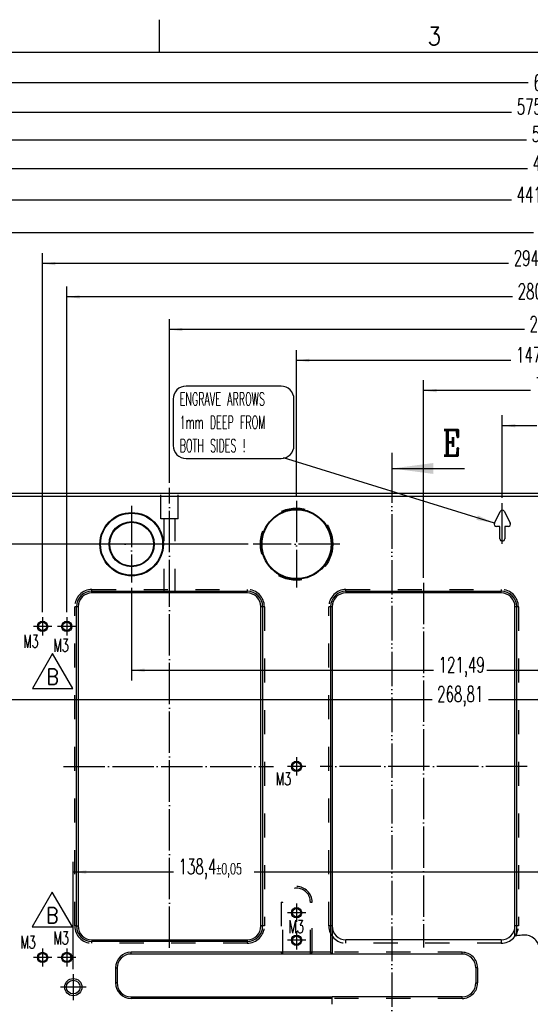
# Model space of a CAD drawing. Header units: inches. Extents: x -429 to 435, y -270 to 288.
# Tile 10 of 20: x -237 to -138, y 98 to 288. Entities that reach past the tile are written whole.
import ezdxf

# ---------------------------------------------------------------- set-up
doc = ezdxf.new("R2010")
doc.units = ezdxf.units.IN
for name, pattern in [('DASHED', [15, 7, -8]), ('DOT_CENTER', [14, 12, -1, 0, -1]), ('PHANTOM', [13, 10, -1, 0, -1, 0, -1])]:
    doc.linetypes.add(name, pattern=pattern)
doc.layers.add('1', color=7, linetype='Continuous')
doc.styles.add('CONVERTER_11', font='complex.shx', dxfattribs={"width": 0.76})
doc.styles.add('CONVERTER_12', font='txt.shx', dxfattribs={"width": 0.63})
doc.styles.add('CONVERTER_13', font='txt.shx', dxfattribs={"width": 0.9})
doc.styles.add('CONVERTER_14', font='txt.shx', dxfattribs={"width": 0.54})
doc.dimstyles.new('ME10_DIM_110', dxfattribs={"dimtxt": 4.5, "dimasz": 3.75, "dimexe": 3, "dimexo": 1.5, "dimgap": 1.5, "dimtad": 0, "dimdsep": 46, "dimtxsty": 'CONVERTER_12', "dimsah": 1, "dimcen": 0.09, "dimclrd": 3, "dimclre": 3, "dimclrt": 3, "dimadec": 0, "dimazin": 0, "dimtol": 1, "dimtp": 0.05, "dimtm": 0.05, "dimtfac": 0.7, "dimtdec": 0, "dimtix": 1, "dimtmove": 0, "dimatfit": 3, "dimfxl": 1, "dimtolj": 1, "dimtzin": 0, "dimarcsym": 0})
doc.dimstyles.new('ME10_DIM_53', dxfattribs={"dimtxt": 4.5, "dimasz": 3.75, "dimexe": 3, "dimexo": 1.5, "dimgap": 1.5, "dimtad": 0, "dimdsep": 46, "dimtxsty": 'CONVERTER_12', "dimsah": 1, "dimcen": 0.09, "dimclrd": 3, "dimclre": 3, "dimclrt": 3, "dimadec": 0, "dimazin": 0, "dimtfac": 1, "dimtdec": 4, "dimtix": 1, "dimtmove": 0, "dimatfit": 3, "dimfxl": 1, "dimtolj": 1, "dimtzin": 0, "dimarcsym": 0})
doc.dimstyles.new('ME10_DIM_54', dxfattribs={"dimtxt": 4.5, "dimasz": 3.75, "dimexe": 3, "dimexo": 1.5, "dimgap": 1.5, "dimtad": 0, "dimdsep": 46, "dimtxsty": 'CONVERTER_12', "dimsah": 1, "dimcen": 0.09, "dimclrd": 3, "dimclre": 3, "dimclrt": 3, "dimadec": 0, "dimazin": 0, "dimtfac": 1, "dimtdec": 4, "dimtix": 1, "dimtmove": 0, "dimatfit": 3, "dimfxl": 1, "dimtolj": 1, "dimtzin": 0, "dimarcsym": 0})
doc.dimstyles.new('ME10_DIM_57', dxfattribs={"dimtxt": 4.5, "dimasz": 3.75, "dimexe": 3, "dimexo": 1.5, "dimgap": 1.5, "dimtad": 0, "dimdsep": 46, "dimtxsty": 'CONVERTER_12', "dimsah": 1, "dimcen": 0.09, "dimclrd": 3, "dimclre": 3, "dimclrt": 3, "dimadec": 0, "dimazin": 0, "dimtfac": 1, "dimtdec": 4, "dimtix": 1, "dimtmove": 0, "dimatfit": 3, "dimfxl": 1, "dimtolj": 1, "dimtzin": 0, "dimarcsym": 0})
doc.dimstyles.new('ME10_DIM_58', dxfattribs={"dimtxt": 4.5, "dimasz": 3.75, "dimexe": 3, "dimexo": 1.5, "dimgap": 1.5, "dimtad": 0, "dimdsep": 46, "dimtxsty": 'CONVERTER_12', "dimsah": 1, "dimcen": 0.09, "dimclrd": 3, "dimclre": 3, "dimclrt": 3, "dimadec": 0, "dimazin": 0, "dimtfac": 1, "dimtdec": 4, "dimtix": 1, "dimtmove": 0, "dimatfit": 3, "dimfxl": 1, "dimtolj": 1, "dimtzin": 0, "dimarcsym": 0})
doc.dimstyles.new('ME10_DIM_59', dxfattribs={"dimtxt": 4.5, "dimasz": 3.75, "dimexe": 3, "dimexo": 1.5, "dimgap": 1.5, "dimtad": 0, "dimdsep": 46, "dimtxsty": 'CONVERTER_12', "dimsah": 1, "dimcen": 0.09, "dimclrd": 3, "dimclre": 3, "dimclrt": 3, "dimadec": 0, "dimazin": 0, "dimtol": 1, "dimtp": 0.05, "dimtm": 0.05, "dimtfac": 0.7, "dimtdec": 0, "dimtix": 1, "dimtmove": 0, "dimatfit": 3, "dimfxl": 1, "dimtolj": 1, "dimtzin": 0, "dimarcsym": 0})
doc.dimstyles.new('ME10_DIM_60', dxfattribs={"dimtxt": 4.5, "dimasz": 3.75, "dimexe": 3, "dimexo": 1.5, "dimgap": 1.5, "dimtad": 0, "dimdsep": 46, "dimtxsty": 'CONVERTER_12', "dimsah": 1, "dimcen": 0.09, "dimclrd": 3, "dimclre": 3, "dimclrt": 3, "dimadec": 0, "dimazin": 0, "dimtfac": 1, "dimtdec": 4, "dimtix": 1, "dimtmove": 0, "dimatfit": 3, "dimfxl": 1, "dimtolj": 1, "dimtzin": 0, "dimarcsym": 0})
doc.dimstyles.new('ME10_DIM_61', dxfattribs={"dimtxt": 4.5, "dimasz": 3.75, "dimexe": 3, "dimexo": 1.5, "dimgap": 1.5, "dimtad": 0, "dimdsep": 46, "dimtxsty": 'CONVERTER_12', "dimsah": 1, "dimcen": 0.09, "dimclrd": 3, "dimclre": 3, "dimclrt": 3, "dimadec": 0, "dimazin": 0, "dimtol": 1, "dimtp": 0.05, "dimtm": 0.05, "dimtfac": 0.7, "dimtdec": 0, "dimtix": 1, "dimtmove": 0, "dimatfit": 3, "dimfxl": 1, "dimtolj": 1, "dimtzin": 0, "dimarcsym": 0})
doc.dimstyles.new('ME10_DIM_62', dxfattribs={"dimtxt": 4.5, "dimasz": 3.75, "dimexe": 3, "dimexo": 1.5, "dimgap": 1.5, "dimtad": 0, "dimdsep": 46, "dimtxsty": 'CONVERTER_12', "dimsah": 1, "dimcen": 0.09, "dimclrd": 3, "dimclre": 3, "dimclrt": 3, "dimadec": 0, "dimazin": 0, "dimtol": 1, "dimtp": 0.05, "dimtm": 0.05, "dimtfac": 0.7, "dimtdec": 0, "dimtix": 1, "dimtmove": 0, "dimatfit": 3, "dimfxl": 1, "dimtolj": 1, "dimtzin": 0, "dimarcsym": 0})
doc.dimstyles.new('ME10_DIM_63', dxfattribs={"dimtxt": 4.5, "dimasz": 3.75, "dimexe": 3, "dimexo": 1.5, "dimgap": 1.5, "dimtad": 0, "dimdsep": 46, "dimtxsty": 'CONVERTER_12', "dimsah": 1, "dimcen": 0.09, "dimclrd": 3, "dimclre": 3, "dimclrt": 3, "dimadec": 0, "dimazin": 0, "dimtfac": 1, "dimtdec": 4, "dimtix": 1, "dimtmove": 0, "dimatfit": 3, "dimfxl": 1, "dimtolj": 1, "dimtzin": 0, "dimarcsym": 0})
doc.dimstyles.new('ME10_DIM_64', dxfattribs={"dimtxt": 4.5, "dimasz": 3.75, "dimexe": 3, "dimexo": 1.5, "dimgap": 1.5, "dimtad": 0, "dimdsep": 46, "dimtxsty": 'CONVERTER_12', "dimsah": 1, "dimcen": 0.09, "dimclrd": 3, "dimclre": 3, "dimclrt": 3, "dimadec": 0, "dimazin": 0, "dimtol": 1, "dimtp": 0.05, "dimtm": 0.05, "dimtfac": 0.7, "dimtdec": 0, "dimtix": 1, "dimtmove": 0, "dimatfit": 3, "dimfxl": 1, "dimtolj": 1, "dimtzin": 0, "dimarcsym": 0})
doc.dimstyles.new('ME10_DIM_65', dxfattribs={"dimtxt": 4.5, "dimasz": 3.75, "dimexe": 3, "dimexo": 1.5, "dimgap": 1.5, "dimtad": 0, "dimdsep": 46, "dimtxsty": 'CONVERTER_12', "dimsah": 1, "dimcen": 0.09, "dimclrd": 3, "dimclre": 3, "dimclrt": 3, "dimadec": 0, "dimazin": 0, "dimtfac": 1, "dimtdec": 4, "dimtix": 1, "dimtmove": 0, "dimatfit": 3, "dimfxl": 1, "dimtolj": 1, "dimtzin": 0, "dimarcsym": 0})
doc.dimstyles.new('ME10_DIM_66', dxfattribs={"dimtxt": 4.5, "dimasz": 3.75, "dimexe": 3, "dimexo": 1.5, "dimgap": 1.5, "dimtad": 0, "dimdsep": 46, "dimtxsty": 'CONVERTER_12', "dimsah": 1, "dimcen": 0.09, "dimclrd": 3, "dimclre": 3, "dimclrt": 3, "dimadec": 0, "dimazin": 0, "dimtfac": 1, "dimtdec": 4, "dimtix": 1, "dimtmove": 0, "dimatfit": 3, "dimfxl": 1, "dimtolj": 1, "dimtzin": 0, "dimarcsym": 0})
doc.dimstyles.new('ME10_DIM_67', dxfattribs={"dimtxt": 4.5, "dimasz": 3.75, "dimexe": 3, "dimexo": 1.5, "dimgap": 1.5, "dimtad": 0, "dimdsep": 46, "dimtxsty": 'CONVERTER_12', "dimsah": 1, "dimcen": 0.09, "dimclrd": 3, "dimclre": 3, "dimclrt": 3, "dimadec": 0, "dimazin": 0, "dimtol": 1, "dimtp": 0.05, "dimtm": 0.05, "dimtfac": 0.7, "dimtdec": 0, "dimtix": 1, "dimtmove": 0, "dimatfit": 3, "dimfxl": 1, "dimtolj": 1, "dimtzin": 0, "dimarcsym": 0})
doc.dimstyles.new('ME10_DIM_68', dxfattribs={"dimtxt": 4.5, "dimasz": 3.75, "dimexe": 3, "dimexo": 1.5, "dimgap": 1.5, "dimtad": 0, "dimdsep": 46, "dimtxsty": 'CONVERTER_12', "dimsah": 1, "dimcen": 0.09, "dimclrd": 3, "dimclre": 3, "dimclrt": 3, "dimadec": 0, "dimazin": 0, "dimtfac": 1, "dimtdec": 4, "dimtix": 1, "dimtmove": 0, "dimatfit": 3, "dimfxl": 1, "dimtolj": 1, "dimtzin": 0, "dimarcsym": 0})
doc.dimstyles.new('ME10_DIM_84', dxfattribs={"dimtxt": 4.5, "dimasz": 3.75, "dimexe": 3, "dimexo": 1.5, "dimgap": 1.5, "dimtad": 0, "dimdsep": 46, "dimtxsty": 'CONVERTER_12', "dimsah": 1, "dimcen": 0.09, "dimclrd": 3, "dimclre": 3, "dimclrt": 3, "dimadec": 0, "dimazin": 0, "dimtol": 1, "dimtp": 0.05, "dimtm": 0.05, "dimtfac": 0.7, "dimtdec": 0, "dimtix": 1, "dimtmove": 0, "dimatfit": 3, "dimfxl": 1, "dimtolj": 1, "dimtzin": 0, "dimarcsym": 0})
doc.dimstyles.new('ME10_DIM_92', dxfattribs={"dimtxt": 4.5, "dimasz": 3.75, "dimexe": 3, "dimexo": 1.5, "dimgap": 1.5, "dimtad": 0, "dimdsep": 46, "dimtxsty": 'CONVERTER_12', "dimsah": 1, "dimcen": 0.09, "dimclrd": 3, "dimclre": 3, "dimclrt": 3, "dimadec": 0, "dimazin": 0, "dimtol": 1, "dimtp": 0.03, "dimtm": 0.03, "dimtfac": 0.7, "dimtdec": 0, "dimtix": 1, "dimtmove": 0, "dimatfit": 3, "dimfxl": 1, "dimtolj": 1, "dimtzin": 0, "dimarcsym": 0})
doc.dimstyles.get("Standard").update_dxf_attribs({"dimtxt": 0.18, "dimasz": 0.18, "dimexe": 0.18, "dimexo": 0.0625, "dimgap": 0.09, "dimtad": 0, "dimtih": 1, "dimtoh": 1, "dimdec": 4, "dimzin": 0, "dimdsep": 46, "dimtxsty": 'Standard', "dimcen": 0.09, "dimadec": 0, "dimazin": 0, "dimtfac": 1, "dimtdec": 4, "dimtofl": 0, "dimtmove": 0, "dimatfit": 3, "dimfxl": 1, "dimtolj": 1, "dimtzin": 0, "dimarcsym": 0})

# ---------------------------------------------------------------- blocks, each defined once
blk = doc.blocks.new('REV_TRIANGLE__20', base_point=(-230.27, 161.33))
at = {"layer": '1', "color": 7, "linetype": 'Continuous'}
for p, q in [((-230.27, 165.83), (-234.17, 159.08)), ((-226.37, 159.08), (-230.27, 165.83)), ((-234.17, 159.08), (-226.37, 159.08))]:
    blk.add_line(p, q, dxfattribs=at)
at = {"layer": '1', "color": 3, "insert": (-230.27, 161.33), "char_height": 3, "attachment_point": 5, "line_spacing_factor": 1.080432, "style": 'CONVERTER_13'}
blk.add_mtext('B', dxfattribs=at)
blk = doc.blocks.new('REV_TRIANGLE__21', base_point=(-230.34, 115.15))
at = {"layer": '1', "color": 7, "linetype": 'Continuous'}
for p, q in [((-230.34, 119.65), (-234.24, 112.9)), ((-226.44, 112.9), (-230.34, 119.65)), ((-234.24, 112.9), (-226.44, 112.9))]:
    blk.add_line(p, q, dxfattribs=at)
at = {"layer": '1', "color": 3, "insert": (-230.34, 115.15), "char_height": 3, "attachment_point": 5, "line_spacing_factor": 1.080432, "style": 'CONVERTER_13'}
blk.add_mtext('B', dxfattribs=at)
blk = doc.blocks.new('E7018-24196_large_stiffener__35', base_point=(-501, -178.3))
at = {"color": 7, "linetype": 'Continuous'}
for p, q in [((-446.31, 295.3), (-313.99, 295.3)), ((-313.99, 295.3), (-308.99, 295.3)), ((-308.99, 295.3), (-93.01, 295.3)), ((95, 294.3), (-497, 294.3)), ((-217.29, 286.62), (-215.63, 289.96)), ((-214.37, 289.96), (-212.71, 286.62)), ((-215.7, 285.61), (-216.67, 285.61)), ((-215.7, 282.07), (-215.7, 285.61)), ((-213.33, 285.61), (-214.3, 285.61)), ((-214.3, 285.61), (-214.3, 282.07)), ((-215, 281.37), (-215, 281.37)), ((-333.99, 266.82), (-288.99, 266.82)), ((-313.09, 266.32), (-333.99, 266.32)), ((-309.89, 266.32), (-313.09, 266.32)), ((-288.99, 266.32), (-309.89, 266.32)), ((-260.33, 266.82), (-215.33, 266.82)), ((-215.33, 266.32), (-260.33, 266.32)), ((-338.49, 169.64), (-338.49, 262.32)), ((-337.99, 262.32), (-337.99, 169.64)), ((-284.99, 169.64), (-284.99, 262.32)), ((-284.49, 262.32), (-284.49, 169.64)), ((-264.83, 262.32), (-264.83, 162)), ((-264.33, 262.32), (-264.33, 169.64)), ((-211.33, 169.64), (-211.33, 262.32)), ((-210.83, 166.8), (-210.83, 262.32)), ((-264.33, 169.64), (-264.33, 161.5)), ((-211.33, 166.76), (-211.33, 169.64)), ((-333.99, 165.64), (-288.99, 165.64)), ((-288.99, 165.14), (-333.99, 165.14)), ((-215.33, 165.64), (-260.33, 165.64)), ((-264.83, 162), (-322.66, 162)), ((-264.33, 161.5), (-322.66, 161.5)), ((-264.33, 161.5), (-264.83, 162)), ((-226.66, 161.5), (-264.33, 161.5)), ((-327.16, 157.5), (-327.16, 153.1)), ((-326.66, 157.5), (-326.66, 153.1)), ((-222.66, 157.5), (-222.66, 153.1)), ((-322.66, 149.1), (-264.33, 149.1)), ((-264.33, 148.6), (-264.33, 149.1)), ((-226.66, 149.1), (-264.33, 149.1)), ((-264.33, 148.6), (-322.66, 148.6)), ((-264.33, 146.91), (-264.33, 148.6))]:
    blk.add_line(p, q, dxfattribs=at)
at = {"color": 3, "linetype": 'DASHED'}
for p, q in [((-313.99, 287.8), (-313.99, 295.3)), ((-308.99, 287.8), (-308.99, 295.3)), ((-313.09, 287.8), (-313.99, 287.8)), ((-313.09, 266.32), (-313.09, 287.8)), ((-309.89, 287.8), (-313.09, 287.8)), ((-309.89, 266.32), (-309.89, 287.8)), ((-308.99, 287.8), (-309.89, 287.8)), ((-333.99, 266.82), (-333.99, 267.32)), ((-333.99, 267.32), (-288.99, 267.32)), ((-288.99, 267.32), (-288.99, 266.82)), ((-260.33, 266.82), (-260.33, 267.32)), ((-260.33, 267.32), (-215.33, 267.32)), ((-215.33, 267.32), (-215.33, 266.82)), ((-338.49, 262.32), (-338.99, 262.32)), ((-338.99, 169.64), (-338.99, 262.32)), ((-283.99, 262.32), (-284.49, 262.32)), ((-283.99, 262.32), (-283.99, 169.64)), ((-264.83, 262.32), (-265.33, 262.32)), ((-265.33, 169.64), (-265.33, 262.32)), ((-210.33, 262.32), (-210.83, 262.32)), ((-210.33, 262.32), (-210.33, 169.64)), ((-279.16, 176.6), (-279.16, 162)), ((-279.16, 176.6), (-278.66, 176.6)), ((-278.66, 161.5), (-278.66, 176.6)), ((-270.66, 176.6), (-270.16, 176.6)), ((-270.66, 161.5), (-270.66, 176.6)), ((-270.16, 162), (-270.16, 176.6)), ((-338.49, 169.64), (-338.99, 169.64)), ((-283.99, 169.64), (-284.49, 169.64)), ((-264.33, 169.64), (-265.33, 169.64)), ((-210.33, 169.64), (-211.33, 169.64)), ((-333.99, 164.64), (-333.99, 165.14)), ((-288.99, 164.64), (-333.99, 164.64)), ((-288.99, 165.14), (-288.99, 164.64)), ((-260.33, 164.64), (-260.33, 165.64)), ((-215.33, 164.64), (-260.33, 164.64)), ((-215.33, 165.64), (-215.33, 164.64)), ((-278.66, 161.5), (-279.16, 162)), ((-270.16, 162), (-270.66, 161.5)), ((-226.66, 162), (-264.83, 162)), ((-226.66, 161.5), (-226.66, 162)), ((-222.16, 157.5), (-222.66, 157.5)), ((-222.16, 157.5), (-222.16, 153.1)), ((-222.66, 153.1), (-222.16, 153.1)), ((-226.66, 148.6), (-226.66, 149.1)), ((-226.66, 148.6), (-264.33, 148.6))]:
    blk.add_line(p, q, dxfattribs=at)
at = {"color": 1, "linetype": 'Continuous'}
for p, q in [((-333.99, 266.32), (-333.99, 266.82)), ((-288.99, 266.32), (-288.99, 266.82)), ((-260.33, 266.82), (-260.33, 266.32)), ((-215.33, 266.32), (-215.33, 266.82)), ((-337.99, 262.32), (-338.49, 262.32)), ((-284.49, 262.32), (-284.99, 262.32)), ((-264.33, 262.32), (-264.83, 262.32)), ((-210.83, 262.32), (-211.33, 262.32)), ((-338.49, 169.64), (-337.99, 169.64)), ((-284.49, 169.64), (-284.99, 169.64)), ((-333.99, 165.64), (-333.99, 165.14)), ((-288.99, 165.64), (-288.99, 165.14)), ((-322.66, 161.5), (-322.66, 162)), ((-327.16, 157.5), (-326.66, 157.5)), ((-326.66, 153.1), (-327.16, 153.1)), ((-322.66, 149.1), (-322.66, 148.6))]:
    blk.add_line(p, q, dxfattribs=at)
at = {"color": 7, "linetype": 'Continuous'}
for centre, radius in [((-322.49, 280.47), 9.2), ((-322.49, 280.47), 9), ((-274.66, 280.47), 10.2), ((-274.66, 280.47), 10), ((-322.49, 280.47), 6.55), ((-322.49, 280.47), 6.35), ((-348.32, 256.62), 1.5), ((-348.32, 256.62), 1.2), ((-341.29, 256.62), 1.5), ((-341.29, 256.62), 1.2), ((-274.66, 215.98), 1.5), ((-274.66, 215.98), 1.2), ((-274.66, 173.5), 1.5), ((-274.66, 173.5), 1.2), ((-274.66, 165.5), 1.5), ((-274.66, 165.5), 1.2), ((-348.32, 160.5), 1.5), ((-348.32, 160.5), 1.2), ((-341.29, 160.5), 1.5), ((-341.29, 160.5), 1.2), ((-339.4, 151.9), 2.5), ((-339.4, 151.9), 2)]:
    blk.add_circle(centre, radius, dxfattribs=at)
at = {"color": 3, "linetype": 'DASHED'}
blk.add_circle((-274.66, 280.47), 10.5, dxfattribs=at)
at = {"color": 7, "linetype": 'Continuous'}
for centre, radius, start, end in [((-215, 289.64), 0.7, 26.5651, 153.4349), ((-216.67, 286.31), 0.7, 153.4349, 270), ((-213.33, 286.31), 0.7, 270, 26.5651), ((-215, 282.07), 0.7, 180, 270), ((-215, 282.07), 0.7, 270, 0), ((-333.99, 262.32), 4.5, 90, 180), ((-333.99, 262.32), 4, 90, 180), ((-288.99, 262.32), 4.5, 0, 90), ((-288.99, 262.32), 4, 0, 90), ((-260.33, 262.32), 4.5, 90, 180), ((-260.33, 262.32), 4, 90, 180), ((-215.33, 262.32), 4.5, 0, 90), ((-215.33, 262.32), 4, 0, 90), ((-333.99, 169.64), 4.5, 180, 270), ((-333.99, 169.64), 4, 180, 270), ((-288.99, 169.64), 4, 270, 0), ((-288.99, 169.64), 4.5, 270, 0), ((-260.33, 169.64), 4, 180, 270), ((-215.33, 169.64), 4, 270, 0), ((-201, 58.5), 108.75, 95.1861, 95.4507), ((-201, 58.5), 108.75, 94.1157, 95.1861), ((-208.5, 162.73), 4.25, 0, 94.1157), ((-322.66, 157.5), 4.5, 90, 180), ((-322.66, 157.5), 4, 90, 180), ((-226.66, 157.5), 4, 0, 90), ((-322.66, 153.1), 4.5, 180, 270), ((-322.66, 153.1), 4, 180, 270), ((-226.66, 153.1), 4, 270, 0)]:
    blk.add_arc(centre, radius, start, end, dxfattribs=at)
at = {"color": 3, "linetype": 'DASHED'}
for centre, radius, start, end in [((-333.99, 262.32), 5, 90, 180), ((-288.99, 262.32), 5, 0, 90), ((-260.33, 262.32), 5, 90, 180), ((-215.33, 262.32), 5, 0, 90), ((-274.66, 176.6), 4.5, 0, 180), ((-274.66, 176.6), 4, 0, 180), ((-333.99, 169.64), 5, 180, 270), ((-288.99, 169.64), 5, 270, 0), ((-260.33, 169.64), 5, 180, 270), ((-215.33, 169.64), 5, 270, 0), ((-226.66, 157.5), 4.5, 0, 90), ((-226.66, 153.1), 4.5, 270, 0)]:
    blk.add_arc(centre, radius, start, end, dxfattribs=at)
at = {"layer": '1', "color": 1, "linetype": 'DOT_CENTER'}
for p, q in [((-311.49, 263.96), (-311.49, 296.8)), ((-322.49, 291.59), (-322.49, 269.35)), ((-274.66, 293.02), (-274.66, 267.92)), ((-215, 280.57), (-215, 292.41)), ((-311.37, 280.47), (-333.61, 280.47)), ((-262.11, 280.47), (-287.21, 280.47)), ((-237.83, 269.23), (-237.83, 163.42)), ((-311.49, 163.28), (-311.49, 263.82)), ((-348.32, 259.27), (-348.32, 253.97)), ((-341.29, 259.27), (-341.29, 253.97)), ((-345.67, 256.62), (-350.97, 256.62)), ((-338.64, 256.62), (-343.94, 256.62)), ((-274.66, 218.63), (-274.66, 213.33)), ((-342.21, 215.98), (-281.34, 215.98)), ((-272.01, 215.98), (-277.31, 215.98)), ((-207.79, 215.98), (-267.81, 215.98)), ((-274.66, 176.15), (-274.66, 170.85)), ((-272.01, 173.5), (-277.31, 173.5)), ((-274.66, 168.15), (-274.66, 162.85)), ((-348.32, 163.15), (-348.32, 157.85)), ((-341.29, 163.15), (-341.29, 157.85)), ((-272.01, 165.5), (-277.31, 165.5)), ((-345.67, 160.5), (-350.97, 160.5)), ((-338.64, 160.5), (-343.94, 160.5)), ((-339.4, 155.65), (-339.4, 148.15)), ((-335.65, 151.9), (-343.15, 151.9))]:
    blk.add_line(p, q, dxfattribs=at)
blk = doc.blocks.new('*D92')
at = {"layer": '1', "color": 3, "linetype": 'Continuous'}
for p, q in [((-215, 293.91), (-215, 317.88)), ((-187, 293.62), (-187, 317.88)), ((-215, 314.88), (-205.02, 314.88)), ((-197.3, 314.88), (-187, 314.88))]:
    blk.add_line(p, q, dxfattribs=at)
at = {"layer": '1', "color": 3}
for points in [[(-211.25, 315.37), (-211.25, 314.38), (-215, 314.88)], [(-190.75, 314.38), (-190.75, 315.37), (-187, 314.88)]]:
    blk.add_solid(points, dxfattribs=at)
at = {"layer": '1', "color": 3, "insert": (-203.52, 312.63), "char_height": 4.5, "attachment_point": 7, "rotation": 0.0001, "line_spacing_factor": 0.60024, "style": 'CONVERTER_12'}
blk.add_mtext('28', dxfattribs=at)
blk = doc.blocks.new('*D93')
at = {"layer": '1', "color": 3, "linetype": 'Continuous'}
for p, q in [((-237.83, 270.73), (-237.83, 328.06)), ((-164.17, 270.73), (-164.17, 328.06)), ((-206.83, 325.06), (-237.83, 325.06)), ((-164.17, 325.06), (-192.33, 325.06))]:
    blk.add_line(p, q, dxfattribs=at)
at = {"layer": '1', "color": 3}
for points in [[(-234.08, 325.55), (-234.08, 324.56), (-237.83, 325.06)], [(-167.92, 324.56), (-167.92, 325.55), (-164.17, 325.06)]]:
    blk.add_solid(points, dxfattribs=at)
at = {"layer": '1', "color": 3, "insert": (-205.33, 323.03), "char_height": 4.5, "attachment_point": 7, "rotation": 0.0001, "line_spacing_factor": 0.60024, "style": 'CONVERTER_12'}
blk.add_mtext('73,66', dxfattribs=at)
blk = doc.blocks.new('*D96')
at = {"layer": '1', "color": 3, "linetype": 'Continuous'}
for p, q in [((-201, 301.38), (-201, 240.88)), ((-322.49, 267.85), (-322.49, 240.88)), ((-322.49, 243.88), (-234.96, 243.88)), ((-219.51, 243.88), (-201, 243.88))]:
    blk.add_line(p, q, dxfattribs=at)
at = {"layer": '1', "color": 3}
for points in [[(-318.74, 244.37), (-318.74, 243.39), (-322.49, 243.88)], [(-204.75, 243.39), (-204.75, 244.37), (-201, 243.88)]]:
    blk.add_solid(points, dxfattribs=at)
at = {"layer": '1', "color": 3, "insert": (-233.46, 241.85), "char_height": 4.5, "attachment_point": 7, "rotation": 0.0001, "line_spacing_factor": 0.60024, "style": 'CONVERTER_12'}
blk.add_mtext('121,49', dxfattribs=at)
blk = doc.blocks.new('*D97')
at = {"layer": '1', "color": 3, "linetype": 'Continuous'}
for p, q in [((-201, 301.38), (-201, 232.37)), ((-469.81, 267.85), (-469.81, 232.37)), ((-469.81, 235.37), (-235.38, 235.37)), ((-218.99, 235.37), (-201, 235.37))]:
    blk.add_line(p, q, dxfattribs=at)
at = {"layer": '1', "color": 3}
for points in [[(-466.06, 235.86), (-466.06, 234.87), (-469.81, 235.37)], [(-204.75, 234.87), (-204.75, 235.86), (-201, 235.37)]]:
    blk.add_solid(points, dxfattribs=at)
at = {"layer": '1', "color": 3, "insert": (-233.88, 233.34), "char_height": 4.5, "attachment_point": 7, "rotation": 0.0001, "line_spacing_factor": 0.60024, "style": 'CONVERTER_12'}
blk.add_mtext('268,81', dxfattribs=at)
blk = doc.blocks.new('*D98')
at = {"layer": '1', "color": 3, "linetype": 'Continuous'}
for p, q in [((-274.66, 294.52), (-274.66, 336.83)), ((-127.34, 294.19), (-127.34, 336.83)), ((-212.52, 333.83), (-274.66, 333.83)), ((-127.34, 333.83), (-186.28, 333.83))]:
    blk.add_line(p, q, dxfattribs=at)
at = {"layer": '1', "color": 3}
for points in [[(-270.91, 334.33), (-270.91, 333.34), (-274.66, 333.83)], [(-131.09, 333.34), (-131.09, 334.33), (-127.34, 333.83)]]:
    blk.add_solid(points, dxfattribs=at)
at = {"layer": '1', "color": 3, "insert": (-211.02, 331.81), "char_height": 4.5, "attachment_point": 7, "rotation": 0.0001, "line_spacing_factor": 0.60024, "style": 'CONVERTER_12'}
blk.add_mtext('\\C3;147,32\\C3;\\H3.15;{\\Fgdt;`}0,05', dxfattribs=at)
blk = doc.blocks.new('*D99')
at = {"layer": '1', "color": 3, "linetype": 'Continuous'}
for p, q in [((-311.49, 298.3), (-311.49, 345.79)), ((-90.51, 298.3), (-90.51, 345.79)), ((-208.6, 342.79), (-311.49, 342.79)), ((-90.51, 342.79), (-191.26, 342.79))]:
    blk.add_line(p, q, dxfattribs=at)
at = {"layer": '1', "color": 3}
for points in [[(-307.74, 343.28), (-307.74, 342.29), (-311.49, 342.79)], [(-94.26, 342.29), (-94.26, 343.28), (-90.51, 342.79)]]:
    blk.add_solid(points, dxfattribs=at)
at = {"layer": '1', "color": 3, "insert": (-207.1, 340.76), "char_height": 4.5, "attachment_point": 7, "rotation": 0.0001, "line_spacing_factor": 0.60024, "style": 'CONVERTER_12'}
blk.add_mtext('220,98', dxfattribs=at)
blk = doc.blocks.new('*D100')
at = {"layer": '1', "color": 3, "linetype": 'Continuous'}
for p, q in [((-341.29, 260.77), (-341.29, 355.26)), ((-60.71, 260.77), (-60.71, 355.26)), ((-212.05, 352.26), (-341.29, 352.26)), ((-60.71, 352.26), (-184.86, 352.26))]:
    blk.add_line(p, q, dxfattribs=at)
at = {"layer": '1', "color": 3}
for points in [[(-337.54, 352.76), (-337.54, 351.77), (-341.29, 352.26)], [(-64.46, 351.77), (-64.46, 352.76), (-60.71, 352.26)]]:
    blk.add_solid(points, dxfattribs=at)
at = {"layer": '1', "color": 3, "insert": (-210.55, 350.24), "char_height": 4.5, "attachment_point": 7, "rotation": 0.0001, "line_spacing_factor": 0.60024, "style": 'CONVERTER_12'}
blk.add_mtext('\\C3;280,58\\C3;\\H3.15;{\\Fgdt;`}0,05', dxfattribs=at)
blk = doc.blocks.new('*D101')
at = {"layer": '1', "color": 3, "linetype": 'Continuous'}
for p, q in [((-348.32, 260.77), (-348.32, 364.92)), ((-53.68, 260.77), (-53.68, 364.92)), ((-213.17, 361.92), (-348.32, 361.92)), ((-53.68, 361.92), (-185.98, 361.92))]:
    blk.add_line(p, q, dxfattribs=at)
at = {"layer": '1', "color": 3}
for points in [[(-344.57, 362.41), (-344.57, 361.42), (-348.32, 361.92)], [(-57.43, 361.42), (-57.43, 362.41), (-53.68, 361.92)]]:
    blk.add_solid(points, dxfattribs=at)
at = {"layer": '1', "color": 3, "insert": (-211.67, 359.89), "char_height": 4.5, "attachment_point": 7, "rotation": 0.0001, "line_spacing_factor": 0.60024, "style": 'CONVERTER_12'}
blk.add_mtext('\\C3;294,64\\C3;\\H3.15;{\\Fgdt;`}0,05', dxfattribs=at)
blk = doc.blocks.new('*D102')
at = {"layer": '1', "color": 3, "linetype": 'Continuous'}
for p, q in [((-385.15, 270.17), (-385.15, 373.87)), ((-16.85, 271.02), (-16.85, 373.87)), ((-206, 370.87), (-385.15, 370.87)), ((-16.85, 370.87), (-191.51, 370.87))]:
    blk.add_line(p, q, dxfattribs=at)
at = {"layer": '1', "color": 3}
for points in [[(-381.4, 371.36), (-381.4, 370.37), (-385.15, 370.87)], [(-20.6, 370.37), (-20.6, 371.36), (-16.85, 370.87)]]:
    blk.add_solid(points, dxfattribs=at)
at = {"layer": '1', "color": 3, "insert": (-204.5, 368.84), "char_height": 4.5, "attachment_point": 7, "rotation": 0.0001, "line_spacing_factor": 0.60024, "style": 'CONVERTER_12'}
blk.add_mtext('368,3', dxfattribs=at)
blk = doc.blocks.new('*D103')
at = {"layer": '1', "color": 3, "linetype": 'Continuous'}
for p, q in [((-421.98, 220.13), (-421.98, 383.35)), ((19.98, 219.8), (19.98, 383.35)), ((-212.34, 380.35), (-421.98, 380.35)), ((19.98, 380.35), (-186.09, 380.35))]:
    blk.add_line(p, q, dxfattribs=at)
at = {"layer": '1', "color": 3}
for points in [[(-418.23, 380.84), (-418.23, 379.85), (-421.98, 380.35)], [(16.23, 379.85), (16.23, 380.84), (19.98, 380.35)]]:
    blk.add_solid(points, dxfattribs=at)
at = {"layer": '1', "color": 3, "insert": (-210.84, 378.32), "char_height": 4.5, "attachment_point": 7, "rotation": 0.0001, "line_spacing_factor": 0.60024, "style": 'CONVERTER_12'}
blk.add_mtext('\\C3;441,96\\C3;\\H3.15;{\\Fgdt;`}0,05', dxfattribs=at)
blk = doc.blocks.new('*D104')
at = {"layer": '1', "color": 3, "linetype": 'Continuous'}
for p, q in [((-448.81, 298.3), (-448.81, 392.47)), ((46.81, 307.81), (46.81, 392.47)), ((-207.72, 389.47), (-448.81, 389.47)), ((46.81, 389.47), (-190.39, 389.47))]:
    blk.add_line(p, q, dxfattribs=at)
at = {"layer": '1', "color": 3}
for points in [[(-445.06, 389.97), (-445.06, 388.98), (-448.81, 389.47)], [(43.06, 388.98), (43.06, 389.97), (46.81, 389.47)]]:
    blk.add_solid(points, dxfattribs=at)
at = {"layer": '1', "color": 3, "insert": (-206.22, 387.45), "char_height": 4.5, "attachment_point": 7, "rotation": 0.0001, "line_spacing_factor": 0.60024, "style": 'CONVERTER_12'}
blk.add_mtext('495,62', dxfattribs=at)
blk = doc.blocks.new('*D105')
at = {"layer": '1', "color": 3, "linetype": 'Continuous'}
for p, q in [((-458.81, 270.82), (-458.81, 400.9)), ((56.81, 270.03), (56.81, 400.9)), ((-458.81, 397.9), (-207.95, 397.9)), ((-191.56, 397.9), (56.81, 397.9))]:
    blk.add_line(p, q, dxfattribs=at)
at = {"layer": '1', "color": 3}
for points in [[(-455.06, 398.39), (-455.06, 397.4), (-458.81, 397.9)], [(53.06, 397.4), (53.06, 398.39), (56.81, 397.9)]]:
    blk.add_solid(points, dxfattribs=at)
at = {"layer": '1', "color": 3, "insert": (-206.45, 395.87), "char_height": 4.5, "attachment_point": 7, "rotation": 0.0001, "line_spacing_factor": 0.60024, "style": 'CONVERTER_12'}
blk.add_mtext('515,62', dxfattribs=at)
blk = doc.blocks.new('*D106')
at = {"layer": '1', "color": 3, "linetype": 'Continuous'}
for p, q in [((-488.61, 260.44), (-488.61, 408.89)), ((86.61, 260.77), (86.61, 408.89)), ((-488.61, 405.89), (-212.3, 405.89)), ((-185.11, 405.89), (86.61, 405.89))]:
    blk.add_line(p, q, dxfattribs=at)
at = {"layer": '1', "color": 3}
for points in [[(-484.86, 406.38), (-484.86, 405.39), (-488.61, 405.89)], [(82.86, 405.39), (82.86, 406.38), (86.61, 405.89)]]:
    blk.add_solid(points, dxfattribs=at)
at = {"layer": '1', "color": 3, "insert": (-210.8, 403.86), "char_height": 4.5, "attachment_point": 7, "rotation": 0.0001, "line_spacing_factor": 0.60024, "style": 'CONVERTER_12'}
blk.add_mtext('\\C3;575,22\\C3;\\H3.15;{\\Fgdt;`}0,05', dxfattribs=at)
blk = doc.blocks.new('*D107')
at = {"layer": '1', "color": 3, "linetype": 'Continuous'}
for p, q in [((-501, 292.8), (-501, 417.44)), ((99, 292.8), (99, 417.44)), ((-207.49, 414.44), (-501, 414.44)), ((99, 414.44), (-196.93, 414.44))]:
    blk.add_line(p, q, dxfattribs=at)
at = {"layer": '1', "color": 3}
for points in [[(-497.25, 414.93), (-497.25, 413.95), (-501, 414.44)], [(95.25, 413.95), (95.25, 414.93), (99, 414.44)]]:
    blk.add_solid(points, dxfattribs=at)
at = {"layer": '1', "color": 3, "insert": (-205.99, 412.19), "char_height": 4.5, "attachment_point": 7, "rotation": 0.0001, "line_spacing_factor": 0.60024, "style": 'CONVERTER_12'}
blk.add_mtext('600', dxfattribs=at)
blk = doc.blocks.new('*D123')
at = {"layer": '1', "color": 3, "linetype": 'Continuous'}
for p, q in [((-288.71, 280.47), (-606.2, 280.47)), ((-603.2, 76.57), (-603.2, 280.47)), ((-603.2, -163.47), (-603.2, 49.38)), ((-215.05, -163.47), (-606.2, -163.47))]:
    blk.add_line(p, q, dxfattribs=at)
at = {"layer": '1', "color": 3}
for points in [[(-602.71, 276.72), (-603.7, 276.72), (-603.2, 280.47)], [(-603.7, -159.72), (-602.71, -159.72), (-603.2, -163.47)]]:
    blk.add_solid(points, dxfattribs=at)
at = {"layer": '1', "color": 3, "insert": (-601.18, 50.88), "char_height": 4.5, "attachment_point": 7, "rotation": 90, "line_spacing_factor": 0.60024, "style": 'CONVERTER_12'}
blk.add_mtext('\\C3;443,94\\C3;\\H3.15;{\\Fgdt;`}0,05', dxfattribs=at)
blk = doc.blocks.new('*D131')
at = {"layer": '1', "color": 3, "linetype": 'Continuous'}
for p, q in [((-201, 301.38), (-201, 115)), ((-247, 60), (-247, 121)), ((-247, 118), (-235.24, 118)), ((-217.66, 118), (-201, 118))]:
    blk.add_line(p, q, dxfattribs=at)
at = {"layer": '1', "color": 3}
for points in [[(-243.25, 118.49), (-243.25, 117.51), (-247, 118)], [(-204.75, 117.51), (-204.75, 118.49), (-201, 118)]]:
    blk.add_solid(points, dxfattribs=at)
at = {"layer": '1', "color": 3, "insert": (-233.74, 115.75), "char_height": 4.5, "attachment_point": 7, "rotation": 0.0001, "line_spacing_factor": 0.60024, "style": 'CONVERTER_12'}
blk.add_mtext('\\C3;46\\C3;\\H3.15;{\\Fgdt;`}0,03', dxfattribs=at)
blk = doc.blocks.new('*D149')
at = {"layer": '1', "color": 3, "linetype": 'Continuous'}
for p, q in [((-201, 301.38), (-201, 182.29)), ((-339.4, 157.15), (-339.4, 188.29)), ((-310.37, 185.29), (-339.4, 185.29)), ((-201, 185.29), (-286.96, 185.29))]:
    blk.add_line(p, q, dxfattribs=at)
at = {"layer": '1', "color": 3}
for points in [[(-335.65, 185.79), (-335.65, 184.8), (-339.4, 185.29)], [(-204.75, 184.8), (-204.75, 185.79), (-201, 185.29)]]:
    blk.add_solid(points, dxfattribs=at)
at = {"layer": '1', "color": 3, "insert": (-308.87, 183.27), "char_height": 4.5, "attachment_point": 7, "rotation": 0.0001, "line_spacing_factor": 0.60024, "style": 'CONVERTER_12'}
blk.add_mtext('\\C3;138,4\\C3;\\H3.15;{\\Fgdt;`}0,05', dxfattribs=at)
blk = doc.blocks.new('Drawing_Grid_Zones', base_point=(-419.35, -254.88))
at = {"layer": '1', "color": 4, "linetype": 'Continuous'}
blk.add_line((-209.67, 288.48), (-209.67, 282.13), dxfattribs=at)
at = {"layer": '1', "color": 4, "insert": (-156.49, 285.31), "char_height": 3.5, "attachment_point": 5, "line_spacing_factor": 1.080432, "style": 'CONVERTER_13'}
blk.add_mtext('3', dxfattribs=at)
blk = doc.blocks.new('D_Size_Verigy_Frame', base_point=(-419.35, -254.88))
at = {"layer": '1', "color": 7, "linetype": 'Continuous'}
blk.add_line((425.5, 282.13), (-419.4, 282.13), dxfattribs=at)
at = {"layer": '1'}
blk.add_blockref('Drawing_Grid_Zones', (-419.35, -254.88), dxfattribs=at)
blk = doc.blocks.new('E-E__31', base_point=(-249.25, -219.75))
at = {"layer": '1', "color": 4, "linetype": 'PHANTOM'}
blk.add_line((-247, 302.45), (-247, 58.5), dxfattribs=at)
at = {"layer": '1', "color": 4}
blk.add_solid([(-235, 304.03), (-235, 300.87), (-247, 302.45)], dxfattribs=at)
at = {"layer": '1', "color": 4, "insert": (-229.75, 309.95), "char_height": 7.5, "attachment_point": 5, "line_spacing_factor": 1.080432, "style": 'CONVERTER_11'}
blk.add_mtext('E', dxfattribs=at)
at = {"layer": '1', "color": 4, "linetype": 'Continuous', "has_arrowhead": 0}
for points in [[(-247, 306.95), (-247, 302.45)], [(-247, 302.45), (-247, 297.95)], [(-247, 302.45), (-226, 302.45)]]:
    blk.add_leader(points, dimstyle='Standard', dxfattribs=at)
blk = doc.blocks.new('front1', base_point=(-201, 58.5))
at = {"layer": '1', "color": 1}
blk.add_lwpolyline([(-306.683, 305.348), (-279.158, 305.348, 0.4142136), (-275.408, 309.098), (-275.408, 322.598, 0.4142136), (-279.158, 326.348), (-306.683, 326.348, 0.4142136), (-310.433, 322.598), (-310.433, 309.098, 0.4142136)], format="xyb", close=True, dxfattribs=at)
at = {"layer": '1', "color": 3}
blk.add_solid([(-222.512, 287.519), (-222.103, 288.839), (-217.293, 286.623)], dxfattribs=at)
blk.add_blockref('E7018-24196_large_stiffener__35', (-501, -178.3))
at = {"layer": '1'}
blk.add_blockref('E-E__31', (-249.25, -219.75), dxfattribs=at)
at = {"layer": '1', "xscale": 1.5, "yscale": 1.5, "zscale": 1.5}
for name, p in [('REV_TRIANGLE__20', (-345.402, 242.002)), ('REV_TRIANGLE__21', (-345.508, 172.731))]:
    blk.add_blockref(name, p, dxfattribs=at)
at = {"layer": '1', "color": 1, "style": 'CONVERTER_12', "width": 0.63}
for p in [(-353.889, 250.403), (-345.174, 249.214), (-280.691, 210.496), (-277.025, 167.602), (-354.753, 163.06), (-345.149, 164.292)]:
    blk.add_text('M3', height=3.75, dxfattribs=at).set_placement(p)
at = {"layer": '1', "color": 1, "insert": (-308.558, 307.223), "char_height": 3.75, "attachment_point": 7, "line_spacing_factor": 1.080432, "style": 'CONVERTER_14'}
blk.add_mtext('ENGRAVE ARROWS\\P1mm DEEP FROM\\PBOTH SIDES !', dxfattribs=at)
at = {"layer": '1'}
for base, p1, p2, dimstyle, picture, middle in [((99, 414.44), (-501, 291.3), (99, 291.3), 'ME10_DIM_68', '*D107', (-202.211, 414.44)), ((-488.61, 405.886), (86.61, 259.27), (-488.61, 258.94), 'ME10_DIM_67', '*D106', (-198.7, 405.886)), ((-458.81, 397.898), (56.81, 268.529), (-458.81, 269.324), 'ME10_DIM_66', '*D105', (-199.753, 397.898)), ((46.81, 389.473), (-448.81, 296.8), (46.81, 306.311), 'ME10_DIM_65', '*D104', (-199.051, 389.473)), ((19.98, 380.346), (-421.98, 218.63), (19.98, 218.3), 'ME10_DIM_64', '*D103', (-199.217, 380.346)), ((-16.85, 370.868), (-385.15, 268.67), (-16.85, 269.515), 'ME10_DIM_63', '*D102', (-198.756, 370.868)), ((-53.68, 361.917), (-348.32, 259.27), (-53.68, 259.27), 'ME10_DIM_62', '*D101', (-199.578, 361.917)), ((-60.71, 352.264), (-341.29, 259.27), (-60.71, 259.27), 'ME10_DIM_61', '*D100', (-198.454, 352.264)), ((-90.51, 342.786), (-311.49, 296.8), (-90.51, 296.8), 'ME10_DIM_60', '*D99', (-199.929, 342.786)), ((-127.34, 333.834), (-274.66, 293.021), (-127.34, 292.691), 'ME10_DIM_59', '*D98', (-199.402, 333.834)), ((-164.17, 325.059), (-237.83, 269.233), (-164.17, 269.233), 'ME10_DIM_54', '*D93', (-199.578, 325.059)), ((-215, 314.879), (-187, 292.118), (-215, 292.415), 'ME10_DIM_53', '*D92', (-201.158, 314.879)), ((-469.81, 235.367), (-201, 302.878), (-469.81, 269.351), 'ME10_DIM_58', '*D97', (-227.187, 235.367)), ((-201, 185.294), (-339.4, 155.65), (-201, 302.878), 'ME10_DIM_110', '*D149', (-298.662, 185.294)), ((-322.49, 243.879), (-201, 302.878), (-322.49, 269.351), 'ME10_DIM_57', '*D96', (-227.235, 243.879)), ((-247, 118), (-201, 302.878), (-247, 58.5), 'ME10_DIM_92', '*D131', (-226.452, 118))]:
    dim = blk.add_linear_dim(base=base, p1=p1, p2=p2, dimstyle=dimstyle, dxfattribs=at)
    dim.commit()
    dim.dimension.update_dxf_attribs({"geometry": picture, "text_midpoint": middle, "text_rotation": 0.00014})
dim = blk.add_linear_dim(base=(-603.202, -163.471), p1=(-287.21, 280.471), p2=(-213.55, -163.471), angle=90, dimstyle='ME10_DIM_84', dxfattribs=at)
dim.commit()
dim.dimension.update_dxf_attribs({"geometry": '*D123', "text_midpoint": (-603.202, 62.974), "text_rotation": 90})
at = {"layer": '1', "color": 3, "linetype": 'Continuous', "has_arrowhead": 0}
blk.add_leader([(-217.293, 286.623), (-278.401, 305.587)], dimstyle='Standard', dxfattribs=at)

msp = doc.modelspace()

# ---------------------------------------------------------------- block references
msp.add_blockref('D_Size_Verigy_Frame', (-419.35, -254.88))
at = {"xscale": 0.66666666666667, "yscale": 0.66666666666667, "zscale": 0.66666666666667}
msp.add_blockref('front1', (-134, 39), dxfattribs=at)

doc.saveas('drawing.dxf')
